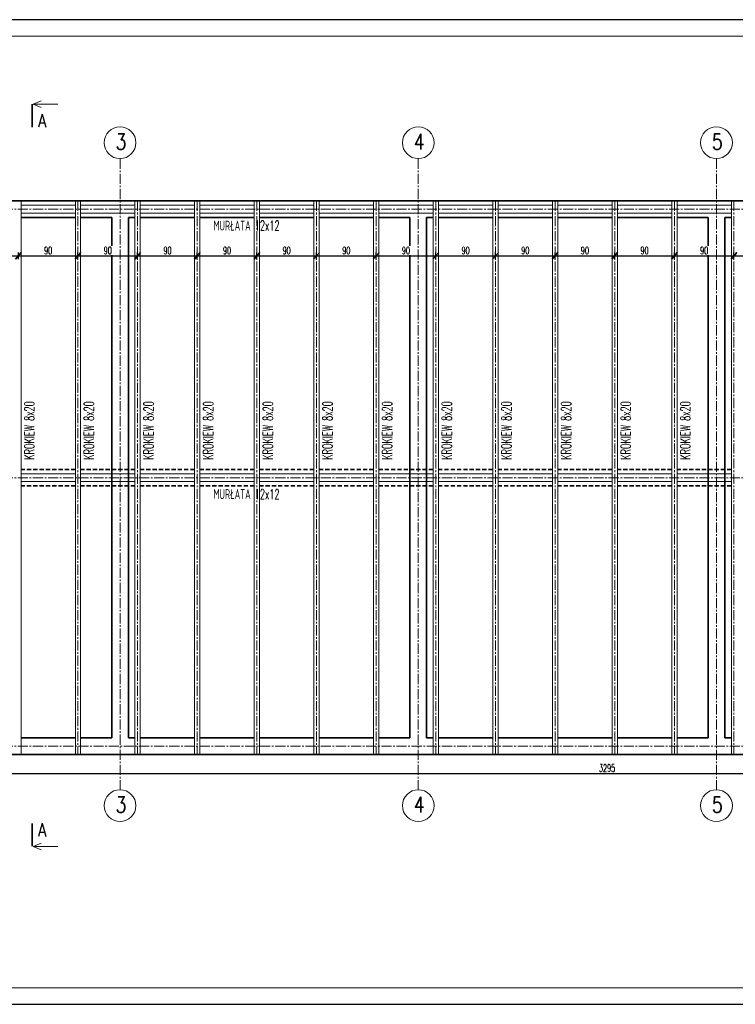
# Model space of a CAD drawing. Header units: centimetres. Extents: x 125945 to 146944, y 20629 to 31773.
# Tile 72 of 80: x 141205 to 142285, y 30288 to 31773. Entities that reach past the tile are written whole.
import ezdxf

# ---------------------------------------------------------------- set-up
doc = ezdxf.new("R2010")
doc.units = ezdxf.units.CM
doc.linetypes.add('CENTER2', pattern=[28.575, 19.05, -3.175, 3.175, -3.175])
doc.linetypes.add('HIDDEN', pattern=[9.525, 6.35, -3.175])
for name, color, linetype, lineweight in [('e-cad_cienkie', 88, 'Continuous', 15), ('e-cad_opisy', 7, 'Continuous', 15), ('e-cad_osie', 172, 'CENTER2', 9), ('e-cad_wymiary', 66, 'Continuous', 15), ('K- OPISY', 40, 'Continuous', 15), ('K-BELKI ŻELBETOWE', 160, 'HIDDEN', 35), ('K-DREWNO', 36, 'Continuous', 20), ('K-ŚCIANY KONSTRUKCYJNE', 16, 'Continuous', 35)]:
    doc.layers.add(name, color=color, linetype=linetype, lineweight=lineweight)
doc.styles.add('e-cad_1', font='simplex.shx', dxfattribs={"width": 0.6})
doc.styles.add('e-cad_2', font='simplex.shx', dxfattribs={"width": 0.8})
doc.styles.add('simpl', font='simplex.shx', dxfattribs={"width": 0.6})
doc.dimstyles.new('e-cad_1_50_[cm]', dxfattribs={"dimscale": 5, "dimtxt": 2.25, "dimasz": 1.75, "dimexe": 1, "dimexo": 0, "dimgap": 0.5, "dimtad": 1, "dimdec": 1, "dimrnd": 0.5, "dimdsep": 46, "dimtxsty": 'simpl', "dimblk": 'OBLIQUE', "dimcen": 0, "dimdle": 1, "dimclrd": 256, "dimclre": 256, "dimclrt": 256, "dimadec": 0, "dimazin": 0, "dimtfac": 1, "dimtdec": 1, "dimtix": 1, "dimtmove": 2, "dimatfit": 3, "dimldrblk": 'OBLIQUE', "dimfxl": 1, "dimfxlon": 1, "dimtfill": 1, "dimarcsym": 0})

# ---------------------------------------------------------------- blocks, each defined once
blk = doc.blocks.new('_Oblique')
at = {"color": 0, "linetype": 'ByBlock', "lineweight": -2}
blk.add_line((0.5, 0.6), (-0.5, -0.6), dxfattribs=at)
blk = doc.blocks.new('*D3860')
at = {"layer": 'Defpoints', "color": 0}
for p in [(141203.4, 31416.6), (141113.4, 31341.2), (141203.4, 31301.3)]:
    blk.add_point(p, dxfattribs=at)
at = {"layer": 'e-cad_wymiary', "lineweight": -2, "ltscale": 2}
for p, q in [((141108.4, 31416.6), (141208.4, 31416.6)), ((141113.4, 31411.6), (141113.4, 31421.6)), ((141203.4, 31411.6), (141203.4, 31421.6))]:
    blk.add_line(p, q, dxfattribs=at)
at = {"layer": 'e-cad_wymiary', "lineweight": -2, "xscale": 8.75, "yscale": 8.75, "zscale": 8.75, "rotation": 180}
blk.add_blockref('_Oblique', (141113.4, 31416.6), dxfattribs=at)
at = {"layer": 'e-cad_wymiary', "lineweight": -2, "xscale": 8.75, "yscale": 8.75, "zscale": 8.75}
blk.add_blockref('_Oblique', (141203.4, 31416.6), dxfattribs=at)
at = {"layer": 'e-cad_wymiary', "ltscale": 2, "insert": (141158.4, 31424.7), "char_height": 11.25, "attachment_point": 5, "style": 'simpl', "bg_fill": 3, "box_fill_scale": 1.1, "bg_fill_color": 256, "bg_fill_true_color": 13158600, "bg_fill_transparency": 0}
blk.add_mtext('90', dxfattribs=at)
blk = doc.blocks.new('*D3861')
at = {"layer": 'Defpoints', "color": 0}
for p in [(141293.4, 31416.6), (141203.4, 31301.3), (141293.4, 31301.3)]:
    blk.add_point(p, dxfattribs=at)
at = {"layer": 'e-cad_wymiary', "lineweight": -2, "ltscale": 2}
for p, q in [((141198.4, 31416.6), (141298.4, 31416.6)), ((141203.4, 31411.6), (141203.4, 31421.6)), ((141293.4, 31411.6), (141293.4, 31421.6))]:
    blk.add_line(p, q, dxfattribs=at)
at = {"layer": 'e-cad_wymiary', "lineweight": -2, "xscale": 8.75, "yscale": 8.75, "zscale": 8.75, "rotation": 180}
blk.add_blockref('_Oblique', (141203.4, 31416.6), dxfattribs=at)
at = {"layer": 'e-cad_wymiary', "lineweight": -2, "xscale": 8.75, "yscale": 8.75, "zscale": 8.75}
blk.add_blockref('_Oblique', (141293.4, 31416.6), dxfattribs=at)
at = {"layer": 'e-cad_wymiary', "ltscale": 2, "insert": (141248.4, 31424.7), "char_height": 11.25, "attachment_point": 5, "style": 'simpl', "bg_fill": 3, "box_fill_scale": 1.1, "bg_fill_color": 256, "bg_fill_true_color": 13158600, "bg_fill_transparency": 0}
blk.add_mtext('90', dxfattribs=at)
blk = doc.blocks.new('*D3862')
at = {"layer": 'Defpoints', "color": 0}
for p in [(141383.4, 31416.6), (141383.4, 31337.5), (141293.4, 31301.3)]:
    blk.add_point(p, dxfattribs=at)
at = {"layer": 'e-cad_wymiary', "lineweight": -2, "ltscale": 2}
for p, q in [((141288.4, 31416.6), (141388.4, 31416.6)), ((141293.4, 31411.6), (141293.4, 31421.6)), ((141383.4, 31411.6), (141383.4, 31421.6))]:
    blk.add_line(p, q, dxfattribs=at)
at = {"layer": 'e-cad_wymiary', "lineweight": -2, "xscale": 8.75, "yscale": 8.75, "zscale": 8.75, "rotation": 180}
blk.add_blockref('_Oblique', (141293.4, 31416.6), dxfattribs=at)
at = {"layer": 'e-cad_wymiary', "lineweight": -2, "xscale": 8.75, "yscale": 8.75, "zscale": 8.75}
blk.add_blockref('_Oblique', (141383.4, 31416.6), dxfattribs=at)
at = {"layer": 'e-cad_wymiary', "ltscale": 2, "insert": (141338.4, 31424.7), "char_height": 11.25, "attachment_point": 5, "style": 'simpl', "bg_fill": 3, "box_fill_scale": 1.1, "bg_fill_color": 256, "bg_fill_true_color": 13158600, "bg_fill_transparency": 0}
blk.add_mtext('90', dxfattribs=at)
blk = doc.blocks.new('*D3863')
at = {"layer": 'Defpoints', "color": 0}
for p in [(141473.4, 31416.6), (141383.4, 31337.5), (141473.4, 31337.5)]:
    blk.add_point(p, dxfattribs=at)
at = {"layer": 'e-cad_wymiary', "lineweight": -2, "ltscale": 2}
for p, q in [((141378.4, 31416.6), (141478.4, 31416.6)), ((141383.4, 31411.6), (141383.4, 31421.6)), ((141473.4, 31411.6), (141473.4, 31421.6))]:
    blk.add_line(p, q, dxfattribs=at)
at = {"layer": 'e-cad_wymiary', "lineweight": -2, "xscale": 8.75, "yscale": 8.75, "zscale": 8.75, "rotation": 180}
blk.add_blockref('_Oblique', (141383.4, 31416.6), dxfattribs=at)
at = {"layer": 'e-cad_wymiary', "lineweight": -2, "xscale": 8.75, "yscale": 8.75, "zscale": 8.75}
blk.add_blockref('_Oblique', (141473.4, 31416.6), dxfattribs=at)
at = {"layer": 'e-cad_wymiary', "ltscale": 2, "insert": (141428.4, 31424.7), "char_height": 11.25, "attachment_point": 5, "style": 'simpl', "bg_fill": 3, "box_fill_scale": 1.1, "bg_fill_color": 256, "bg_fill_true_color": 13158600, "bg_fill_transparency": 0}
blk.add_mtext('90', dxfattribs=at)
blk = doc.blocks.new('*D3864')
at = {"layer": 'Defpoints', "color": 0}
for p in [(141563.4, 31416.6), (141473.4, 31337.5), (141563.4, 31337.5)]:
    blk.add_point(p, dxfattribs=at)
at = {"layer": 'e-cad_wymiary', "lineweight": -2, "ltscale": 2}
for p, q in [((141468.4, 31416.6), (141568.4, 31416.6)), ((141473.4, 31411.6), (141473.4, 31421.6)), ((141563.4, 31411.6), (141563.4, 31421.6))]:
    blk.add_line(p, q, dxfattribs=at)
at = {"layer": 'e-cad_wymiary', "lineweight": -2, "xscale": 8.75, "yscale": 8.75, "zscale": 8.75, "rotation": 180}
blk.add_blockref('_Oblique', (141473.4, 31416.6), dxfattribs=at)
at = {"layer": 'e-cad_wymiary', "lineweight": -2, "xscale": 8.75, "yscale": 8.75, "zscale": 8.75}
blk.add_blockref('_Oblique', (141563.4, 31416.6), dxfattribs=at)
at = {"layer": 'e-cad_wymiary', "ltscale": 2, "insert": (141518.4, 31424.7), "char_height": 11.25, "attachment_point": 5, "style": 'simpl', "bg_fill": 3, "box_fill_scale": 1.1, "bg_fill_color": 256, "bg_fill_true_color": 13158600, "bg_fill_transparency": 0}
blk.add_mtext('90', dxfattribs=at)
blk = doc.blocks.new('*D3865')
at = {"layer": 'Defpoints', "color": 0}
for p in [(141653.4, 31416.6), (141563.4, 31337.5), (141653.4, 31337.5)]:
    blk.add_point(p, dxfattribs=at)
at = {"layer": 'e-cad_wymiary', "lineweight": -2, "ltscale": 2}
for p, q in [((141558.4, 31416.6), (141658.4, 31416.6)), ((141563.4, 31411.6), (141563.4, 31421.6)), ((141653.4, 31411.6), (141653.4, 31421.6))]:
    blk.add_line(p, q, dxfattribs=at)
at = {"layer": 'e-cad_wymiary', "lineweight": -2, "xscale": 8.75, "yscale": 8.75, "zscale": 8.75, "rotation": 180}
blk.add_blockref('_Oblique', (141563.4, 31416.6), dxfattribs=at)
at = {"layer": 'e-cad_wymiary', "lineweight": -2, "xscale": 8.75, "yscale": 8.75, "zscale": 8.75}
blk.add_blockref('_Oblique', (141653.4, 31416.6), dxfattribs=at)
at = {"layer": 'e-cad_wymiary', "ltscale": 2, "insert": (141608.4, 31424.7), "char_height": 11.25, "attachment_point": 5, "style": 'simpl', "bg_fill": 3, "box_fill_scale": 1.1, "bg_fill_color": 256, "bg_fill_true_color": 13158600, "bg_fill_transparency": 0}
blk.add_mtext('90', dxfattribs=at)
blk = doc.blocks.new('*D3866')
at = {"layer": 'Defpoints', "color": 0}
for p in [(141743.4, 31416.6), (141653.4, 31337.5), (141743.4, 31337.5)]:
    blk.add_point(p, dxfattribs=at)
at = {"layer": 'e-cad_wymiary', "lineweight": -2, "ltscale": 2}
for p, q in [((141648.4, 31416.6), (141748.4, 31416.6)), ((141653.4, 31411.6), (141653.4, 31421.6)), ((141743.4, 31411.6), (141743.4, 31421.6))]:
    blk.add_line(p, q, dxfattribs=at)
at = {"layer": 'e-cad_wymiary', "lineweight": -2, "xscale": 8.75, "yscale": 8.75, "zscale": 8.75, "rotation": 180}
blk.add_blockref('_Oblique', (141653.4, 31416.6), dxfattribs=at)
at = {"layer": 'e-cad_wymiary', "lineweight": -2, "xscale": 8.75, "yscale": 8.75, "zscale": 8.75}
blk.add_blockref('_Oblique', (141743.4, 31416.6), dxfattribs=at)
at = {"layer": 'e-cad_wymiary', "ltscale": 2, "insert": (141698.4, 31424.7), "char_height": 11.25, "attachment_point": 5, "style": 'simpl', "bg_fill": 3, "box_fill_scale": 1.1, "bg_fill_color": 256, "bg_fill_true_color": 13158600, "bg_fill_transparency": 0}
blk.add_mtext('90', dxfattribs=at)
blk = doc.blocks.new('*D3867')
at = {"layer": 'Defpoints', "color": 0}
for p in [(141833.4, 31416.6), (141743.4, 31337.5), (141833.4, 31337.5)]:
    blk.add_point(p, dxfattribs=at)
at = {"layer": 'e-cad_wymiary', "lineweight": -2, "ltscale": 2}
for p, q in [((141738.4, 31416.6), (141838.4, 31416.6)), ((141743.4, 31411.6), (141743.4, 31421.6)), ((141833.4, 31411.6), (141833.4, 31421.6))]:
    blk.add_line(p, q, dxfattribs=at)
at = {"layer": 'e-cad_wymiary', "lineweight": -2, "xscale": 8.75, "yscale": 8.75, "zscale": 8.75, "rotation": 180}
blk.add_blockref('_Oblique', (141743.4, 31416.6), dxfattribs=at)
at = {"layer": 'e-cad_wymiary', "lineweight": -2, "xscale": 8.75, "yscale": 8.75, "zscale": 8.75}
blk.add_blockref('_Oblique', (141833.4, 31416.6), dxfattribs=at)
at = {"layer": 'e-cad_wymiary', "ltscale": 2, "insert": (141788.4, 31424.7), "char_height": 11.25, "attachment_point": 5, "style": 'simpl', "bg_fill": 3, "box_fill_scale": 1.1, "bg_fill_color": 256, "bg_fill_true_color": 13158600, "bg_fill_transparency": 0}
blk.add_mtext('90', dxfattribs=at)
blk = doc.blocks.new('*D3868')
at = {"layer": 'Defpoints', "color": 0}
for p in [(141923.4, 31416.6), (141833.4, 31337.5), (141923.4, 31330.1)]:
    blk.add_point(p, dxfattribs=at)
at = {"layer": 'e-cad_wymiary', "lineweight": -2, "ltscale": 2}
for p, q in [((141828.4, 31416.6), (141928.4, 31416.6)), ((141833.4, 31411.6), (141833.4, 31421.6)), ((141923.4, 31411.6), (141923.4, 31421.6))]:
    blk.add_line(p, q, dxfattribs=at)
at = {"layer": 'e-cad_wymiary', "lineweight": -2, "xscale": 8.75, "yscale": 8.75, "zscale": 8.75, "rotation": 180}
blk.add_blockref('_Oblique', (141833.4, 31416.6), dxfattribs=at)
at = {"layer": 'e-cad_wymiary', "lineweight": -2, "xscale": 8.75, "yscale": 8.75, "zscale": 8.75}
blk.add_blockref('_Oblique', (141923.4, 31416.6), dxfattribs=at)
at = {"layer": 'e-cad_wymiary', "ltscale": 2, "insert": (141878.4, 31424.7), "char_height": 11.25, "attachment_point": 5, "style": 'simpl', "bg_fill": 3, "box_fill_scale": 1.1, "bg_fill_color": 256, "bg_fill_true_color": 13158600, "bg_fill_transparency": 0}
blk.add_mtext('90', dxfattribs=at)
blk = doc.blocks.new('*D3869')
at = {"layer": 'Defpoints', "color": 0}
for p in [(142013.4, 31416.6), (141923.4, 31330.1), (142013.4, 31321.3)]:
    blk.add_point(p, dxfattribs=at)
at = {"layer": 'e-cad_wymiary', "lineweight": -2, "ltscale": 2}
for p, q in [((141918.4, 31416.6), (142018.4, 31416.6)), ((141923.4, 31411.6), (141923.4, 31421.6)), ((142013.4, 31411.6), (142013.4, 31421.6))]:
    blk.add_line(p, q, dxfattribs=at)
at = {"layer": 'e-cad_wymiary', "lineweight": -2, "xscale": 8.75, "yscale": 8.75, "zscale": 8.75, "rotation": 180}
blk.add_blockref('_Oblique', (141923.4, 31416.6), dxfattribs=at)
at = {"layer": 'e-cad_wymiary', "lineweight": -2, "xscale": 8.75, "yscale": 8.75, "zscale": 8.75}
blk.add_blockref('_Oblique', (142013.4, 31416.6), dxfattribs=at)
at = {"layer": 'e-cad_wymiary', "ltscale": 2, "insert": (141968.4, 31424.7), "char_height": 11.25, "attachment_point": 5, "style": 'simpl', "bg_fill": 3, "box_fill_scale": 1.1, "bg_fill_color": 256, "bg_fill_true_color": 13158600, "bg_fill_transparency": 0}
blk.add_mtext('90', dxfattribs=at)
blk = doc.blocks.new('*D3870')
at = {"layer": 'Defpoints', "color": 0}
for p in [(142103.4, 31416.6), (142013.4, 31321.3), (142103.4, 31282.8)]:
    blk.add_point(p, dxfattribs=at)
at = {"layer": 'e-cad_wymiary', "lineweight": -2, "ltscale": 2}
for p, q in [((142008.4, 31416.6), (142108.4, 31416.6)), ((142013.4, 31411.6), (142013.4, 31421.6)), ((142103.4, 31411.6), (142103.4, 31421.6))]:
    blk.add_line(p, q, dxfattribs=at)
at = {"layer": 'e-cad_wymiary', "lineweight": -2, "xscale": 8.75, "yscale": 8.75, "zscale": 8.75, "rotation": 180}
blk.add_blockref('_Oblique', (142013.4, 31416.6), dxfattribs=at)
at = {"layer": 'e-cad_wymiary', "lineweight": -2, "xscale": 8.75, "yscale": 8.75, "zscale": 8.75}
blk.add_blockref('_Oblique', (142103.4, 31416.6), dxfattribs=at)
at = {"layer": 'e-cad_wymiary', "ltscale": 2, "insert": (142058.4, 31424.7), "char_height": 11.25, "attachment_point": 5, "style": 'simpl', "bg_fill": 3, "box_fill_scale": 1.1, "bg_fill_color": 256, "bg_fill_true_color": 13158600, "bg_fill_transparency": 0}
blk.add_mtext('90', dxfattribs=at)
blk = doc.blocks.new('*D3871')
at = {"layer": 'Defpoints', "color": 0}
for p in [(142193.4, 31416.6), (142103.4, 31282.8), (142193.4, 31282.8)]:
    blk.add_point(p, dxfattribs=at)
at = {"layer": 'e-cad_wymiary', "lineweight": -2, "ltscale": 2}
for p, q in [((142098.4, 31416.6), (142198.4, 31416.6)), ((142103.4, 31411.6), (142103.4, 31421.6)), ((142193.4, 31411.6), (142193.4, 31421.6))]:
    blk.add_line(p, q, dxfattribs=at)
at = {"layer": 'e-cad_wymiary', "lineweight": -2, "xscale": 8.75, "yscale": 8.75, "zscale": 8.75, "rotation": 180}
blk.add_blockref('_Oblique', (142103.4, 31416.6), dxfattribs=at)
at = {"layer": 'e-cad_wymiary', "lineweight": -2, "xscale": 8.75, "yscale": 8.75, "zscale": 8.75}
blk.add_blockref('_Oblique', (142193.4, 31416.6), dxfattribs=at)
at = {"layer": 'e-cad_wymiary', "ltscale": 2, "insert": (142148.4, 31424.7), "char_height": 11.25, "attachment_point": 5, "style": 'simpl', "bg_fill": 3, "box_fill_scale": 1.1, "bg_fill_color": 256, "bg_fill_true_color": 13158600, "bg_fill_transparency": 0}
blk.add_mtext('90', dxfattribs=at)
blk = doc.blocks.new('*D3872')
at = {"layer": 'Defpoints', "color": 0}
for p in [(142283.4, 31416.6), (142193.4, 31282.8), (142283.4, 31282.8)]:
    blk.add_point(p, dxfattribs=at)
at = {"layer": 'e-cad_wymiary', "lineweight": -2, "ltscale": 2}
for p, q in [((142188.4, 31416.6), (142288.4, 31416.6)), ((142193.4, 31411.6), (142193.4, 31421.6)), ((142283.4, 31411.6), (142283.4, 31421.6))]:
    blk.add_line(p, q, dxfattribs=at)
at = {"layer": 'e-cad_wymiary', "lineweight": -2, "xscale": 8.75, "yscale": 8.75, "zscale": 8.75, "rotation": 180}
blk.add_blockref('_Oblique', (142193.4, 31416.6), dxfattribs=at)
at = {"layer": 'e-cad_wymiary', "lineweight": -2, "xscale": 8.75, "yscale": 8.75, "zscale": 8.75}
blk.add_blockref('_Oblique', (142283.4, 31416.6), dxfattribs=at)
at = {"layer": 'e-cad_wymiary', "ltscale": 2, "insert": (142238.4, 31424.7), "char_height": 11.25, "attachment_point": 5, "style": 'simpl', "bg_fill": 3, "box_fill_scale": 1.1, "bg_fill_color": 256, "bg_fill_true_color": 13158600, "bg_fill_transparency": 0}
blk.add_mtext('90', dxfattribs=at)
blk = doc.blocks.new('*D3873')
at = {"layer": 'Defpoints', "color": 0}
for p in [(142373.4, 31416.6), (142283.4, 31282.8), (142373.4, 31274.6)]:
    blk.add_point(p, dxfattribs=at)
at = {"layer": 'e-cad_wymiary', "lineweight": -2, "ltscale": 2}
for p, q in [((142278.4, 31416.6), (142378.4, 31416.6)), ((142283.4, 31411.6), (142283.4, 31421.6)), ((142373.4, 31411.6), (142373.4, 31421.6))]:
    blk.add_line(p, q, dxfattribs=at)
at = {"layer": 'e-cad_wymiary', "lineweight": -2, "xscale": 8.75, "yscale": 8.75, "zscale": 8.75, "rotation": 180}
blk.add_blockref('_Oblique', (142283.4, 31416.6), dxfattribs=at)
at = {"layer": 'e-cad_wymiary', "lineweight": -2, "xscale": 8.75, "yscale": 8.75, "zscale": 8.75}
blk.add_blockref('_Oblique', (142373.4, 31416.6), dxfattribs=at)
at = {"layer": 'e-cad_wymiary', "ltscale": 2, "insert": (142328.4, 31424.7), "char_height": 11.25, "attachment_point": 5, "style": 'simpl', "bg_fill": 3, "box_fill_scale": 1.1, "bg_fill_color": 256, "bg_fill_true_color": 13158600, "bg_fill_transparency": 0}
blk.add_mtext('90', dxfattribs=at)
blk = doc.blocks.new('*D3897')
at = {"layer": 'Defpoints', "color": 0}
for p in [(140444.4, 30664.5), (143739.4, 30664.5), (143739.4, 30635.9)]:
    blk.add_point(p, dxfattribs=at)
at = {"layer": 'e-cad_wymiary', "lineweight": -2, "ltscale": 2}
for p, q in [((140439.4, 30635.9), (143744.4, 30635.9)), ((140444.4, 30640.9), (140444.4, 30630.9)), ((143739.4, 30640.9), (143739.4, 30630.9))]:
    blk.add_line(p, q, dxfattribs=at)
at = {"layer": 'e-cad_wymiary', "lineweight": -2, "xscale": 8.75, "yscale": 8.75, "zscale": 8.75, "rotation": 180}
blk.add_blockref('_Oblique', (140444.4, 30635.9), dxfattribs=at)
at = {"layer": 'e-cad_wymiary', "lineweight": -2, "xscale": 8.75, "yscale": 8.75, "zscale": 8.75}
blk.add_blockref('_Oblique', (143739.4, 30635.9), dxfattribs=at)
at = {"layer": 'e-cad_wymiary', "ltscale": 2, "insert": (142091.9, 30644.1), "char_height": 11.25, "attachment_point": 5, "style": 'simpl', "bg_fill": 3, "box_fill_scale": 1.1, "bg_fill_color": 256, "bg_fill_true_color": 13158600, "bg_fill_transparency": 0}
blk.add_mtext('3295', dxfattribs=at)
blk = doc.blocks.new('e-cad_przekroj_1_1_P')
at = {"const_width": 0.5}
blk.add_lwpolyline([(0, 0), (0, 7)], dxfattribs=at)
for points in [[(0.25, 7), (2.75, 8)], [(0.25, 7), (7.75, 7)], [(0.25, 7), (2.75, 6)]]:
    blk.add_lwpolyline(points)
at = {"style": 'e-cad_1', "width": 0.8}
blk.add_attdef('SYMBOL', (1.75, 0), '', height=4, dxfattribs=at)
blk = doc.blocks.new('e-cad_przekroj_1_2_P')
at = {"const_width": 0.5}
blk.add_lwpolyline([(0, 0), (0, -7)], dxfattribs=at)
for points in [[(0.25, -7), (2.75, -6)], [(0.25, -7), (7.75, -7)], [(0.25, -7), (2.75, -8)]]:
    blk.add_lwpolyline(points)
at = {"style": 'e-cad_1', "width": 0.8}
blk.add_attdef('SYMBOL', (1.75, -4), '', height=4, dxfattribs=at)

msp = doc.modelspace()

# ---------------------------------------------------------------- linework, layer by layer
at = {"layer": 'Defpoints'}
msp.add_lwpolyline([(140133.77, 30287.77), (144533.77, 30287.77), (144533.77, 31772.77), (140133.77, 31772.77)], close=True, dxfattribs=at)
at = {"layer": 'e-cad_cienkie'}
msp.add_lwpolyline([(140283.77, 30312.77), (144508.77, 30312.77), (144508.77, 31747.77), (140283.77, 31747.77)], close=True, dxfattribs=at)
at = {"layer": 'e-cad_opisy'}
for centre in [(141356.9, 31587.27), (141806.9, 31587.27), (142256.9, 31587.27), (141356.9, 30587.37), (141806.9, 30587.37), (142256.9, 30587.37)]:
    msp.add_circle(centre, 24, dxfattribs=at)
at = {"layer": 'e-cad_osie', "ltscale": 0.8}
for p, q in [((141356.9, 31563.27), (141356.9, 30611.37)), ((141806.9, 31563.27), (141806.9, 30611.37)), ((142256.9, 31563.27), (142256.9, 30611.37)), ((141293.4, 31499.52), (141293.4, 30664.52)), ((141383.4, 31499.52), (141383.4, 30664.52)), ((141473.4, 31499.52), (141473.4, 30664.52)), ((141563.4, 31499.52), (141563.4, 30664.52)), ((141653.4, 31499.52), (141653.4, 30664.52)), ((141743.4, 31499.52), (141743.4, 30664.52)), ((141833.4, 31499.52), (141833.4, 30664.52)), ((141923.4, 31499.52), (141923.4, 30664.52)), ((142013.4, 31499.52), (142013.4, 30664.52)), ((142103.4, 31499.52), (142103.4, 30664.52)), ((142193.4, 31499.52), (142193.4, 30664.52)), ((142283.4, 31499.52), (142283.4, 30664.52)), ((140379.62, 31487.02), (143800.44, 31487.02)), ((140379.62, 31082.02), (143800.44, 31082.02)), ((140379.62, 30677.02), (143800.44, 30677.02))]:
    msp.add_line(p, q, dxfattribs=at)
at = {"layer": 'K-BELKI ŻELBETOWE'}
for points in [[(141289.4, 31094.52), (141207.4, 31094.52)], [(141379.4, 31094.52), (141297.4, 31094.52)], [(141469.4, 31094.52), (141387.4, 31094.52)], [(141559.4, 31094.52), (141477.4, 31094.52)], [(141649.4, 31094.52), (141567.4, 31094.52)], [(141739.4, 31094.52), (141657.4, 31094.52)], [(141829.4, 31094.52), (141747.4, 31094.52)], [(141919.4, 31094.52), (141837.4, 31094.52)], [(142009.4, 31094.52), (141927.4, 31094.52)], [(142099.4, 31094.52), (142017.4, 31094.52)], [(142189.4, 31094.52), (142107.4, 31094.52)], [(142279.4, 31094.52), (142197.4, 31094.52)], [(141289.4, 31069.52), (141207.4, 31069.52)], [(141379.4, 31069.52), (141297.4, 31069.52)], [(141469.4, 31069.52), (141387.4, 31069.52)], [(141559.4, 31069.52), (141477.4, 31069.52)], [(141649.4, 31069.52), (141567.4, 31069.52)], [(141739.4, 31069.52), (141657.4, 31069.52)], [(141829.4, 31069.52), (141747.4, 31069.52)], [(141919.4, 31069.52), (141837.4, 31069.52)], [(142009.4, 31069.52), (141927.4, 31069.52)], [(142099.4, 31069.52), (142017.4, 31069.52)], [(142189.4, 31069.52), (142107.4, 31069.52)], [(142279.4, 31069.52), (142197.4, 31069.52)]]:
    msp.add_lwpolyline(points, dxfattribs=at)
at = {"layer": 'K-DREWNO', "ltscale": 0.8}
for p, q in [((141207.4, 31499.52), (141207.4, 30664.52)), ((141289.4, 31499.52), (141289.4, 30664.52)), ((141297.4, 31499.52), (141297.4, 30664.52)), ((141379.4, 31499.52), (141379.4, 30664.52)), ((141387.4, 31499.52), (141387.4, 30664.52)), ((141469.4, 31499.52), (141469.4, 30664.52)), ((141477.4, 31499.52), (141477.4, 30664.52)), ((141559.4, 31499.52), (141559.4, 30664.52)), ((141567.4, 31499.52), (141567.4, 30664.52)), ((141649.4, 31499.52), (141649.4, 30664.52)), ((141657.4, 31499.52), (141657.4, 30664.52)), ((141739.4, 31499.52), (141739.4, 30664.52)), ((141747.4, 31499.52), (141747.4, 30664.52)), ((141829.4, 31499.52), (141829.4, 30664.52)), ((141837.4, 31499.52), (141837.4, 30664.52)), ((141919.4, 31499.52), (141919.4, 30664.52)), ((141927.4, 31499.52), (141927.4, 30664.52)), ((142009.4, 31499.52), (142009.4, 30664.52)), ((142017.4, 31499.52), (142017.4, 30664.52)), ((142099.4, 31499.52), (142099.4, 30664.52)), ((142107.4, 31499.52), (142107.4, 30664.52)), ((142189.4, 31499.52), (142189.4, 30664.52)), ((142197.4, 31499.52), (142197.4, 30664.52)), ((142279.4, 31499.52), (142279.4, 30664.52)), ((141207.4, 31493.02), (141289.4, 31493.02)), ((141297.4, 31493.02), (141379.4, 31493.02)), ((141387.4, 31493.02), (141469.4, 31493.02)), ((141477.4, 31493.02), (141559.4, 31493.02)), ((141567.4, 31493.02), (141649.4, 31493.02)), ((141657.4, 31493.02), (141739.4, 31493.02)), ((141747.4, 31493.02), (141829.4, 31493.02)), ((141837.4, 31493.02), (141919.4, 31493.02)), ((141927.4, 31493.02), (142009.4, 31493.02)), ((142017.4, 31493.02), (142099.4, 31493.02)), ((142107.4, 31493.02), (142189.4, 31493.02)), ((142197.4, 31493.02), (142279.4, 31493.02)), ((141207.4, 31481.02), (141289.4, 31481.02)), ((141297.4, 31481.02), (141379.4, 31481.02)), ((141387.4, 31481.02), (141469.4, 31481.02)), ((141477.4, 31481.02), (141559.4, 31481.02)), ((141567.4, 31481.02), (141649.4, 31481.02)), ((141657.4, 31481.02), (141739.4, 31481.02)), ((141747.4, 31481.02), (141829.4, 31481.02)), ((141837.4, 31481.02), (141919.4, 31481.02)), ((141927.4, 31481.02), (142009.4, 31481.02)), ((142017.4, 31481.02), (142099.4, 31481.02)), ((142107.4, 31481.02), (142189.4, 31481.02)), ((142197.4, 31481.02), (142279.4, 31481.02)), ((141207.4, 31088.02), (141289.4, 31088.02)), ((141297.4, 31088.02), (141379.4, 31088.02)), ((141387.4, 31088.02), (141469.4, 31088.02)), ((141477.4, 31088.02), (141559.4, 31088.02)), ((141567.4, 31088.02), (141649.4, 31088.02)), ((141657.4, 31088.02), (141739.4, 31088.02)), ((141747.4, 31088.02), (141829.4, 31088.02)), ((141837.4, 31088.02), (141919.4, 31088.02)), ((141927.4, 31088.02), (142009.4, 31088.02)), ((142017.4, 31088.02), (142099.4, 31088.02)), ((142107.4, 31088.02), (142189.4, 31088.02)), ((142197.4, 31088.02), (142279.4, 31088.02)), ((141207.4, 31076.02), (141289.4, 31076.02)), ((141297.4, 31076.02), (141379.4, 31076.02)), ((141387.4, 31076.02), (141469.4, 31076.02)), ((141477.4, 31076.02), (141559.4, 31076.02)), ((141567.4, 31076.02), (141649.4, 31076.02)), ((141657.4, 31076.02), (141739.4, 31076.02)), ((141747.4, 31076.02), (141829.4, 31076.02)), ((141837.4, 31076.02), (141919.4, 31076.02)), ((141927.4, 31076.02), (142009.4, 31076.02)), ((142017.4, 31076.02), (142099.4, 31076.02)), ((142107.4, 31076.02), (142189.4, 31076.02)), ((142197.4, 31076.02), (142279.4, 31076.02))]:
    msp.add_line(p, q, dxfattribs=at)
at = {"layer": 'K-ŚCIANY KONSTRUKCYJNE', "ltscale": 0.8}
for p, q in [((140444.4, 31499.52), (143169.4, 31499.52)), ((141207.4, 31474.52), (141289.4, 31474.52)), ((141297.4, 31474.52), (141344.4, 31474.52)), ((141344.4, 30689.52), (141344.4, 31474.52)), ((141369.4, 31474.52), (141369.4, 30689.52)), ((141369.4, 31474.52), (141379.4, 31474.52)), ((141387.4, 31474.52), (141469.4, 31474.52)), ((141477.4, 31474.52), (141559.4, 31474.52)), ((141567.4, 31474.52), (141649.4, 31474.52)), ((141657.4, 31474.52), (141739.4, 31474.52)), ((141747.4, 31474.52), (141794.4, 31474.52)), ((141794.4, 30689.52), (141794.4, 31474.52)), ((141819.4, 31474.52), (141819.4, 30689.52)), ((141829.4, 31474.52), (141819.4, 31474.52)), ((141919.4, 31474.52), (141837.4, 31474.52)), ((142009.4, 31474.52), (141927.4, 31474.52)), ((142099.4, 31474.52), (142017.4, 31474.52)), ((142189.4, 31474.52), (142107.4, 31474.52)), ((142244.4, 31474.52), (142197.4, 31474.52)), ((142244.4, 30689.52), (142244.4, 31474.52)), ((142269.4, 31474.52), (142269.4, 30689.52)), ((142279.4, 31474.52), (142269.4, 31474.52)), ((141207.4, 30689.52), (141289.4, 30689.52)), ((141297.4, 30689.52), (141344.4, 30689.52)), ((141369.4, 30689.52), (141379.4, 30689.52)), ((141387.4, 30689.52), (141469.4, 30689.52)), ((141477.4, 30689.52), (141559.4, 30689.52)), ((141567.4, 30689.52), (141649.4, 30689.52)), ((141657.4, 30689.52), (141739.4, 30689.52)), ((141747.4, 30689.52), (141794.4, 30689.52)), ((141819.4, 30689.52), (141829.4, 30689.52)), ((141837.4, 30689.52), (141851.9, 30689.52)), ((141851.9, 30689.52), (141919.4, 30689.52)), ((141927.4, 30689.52), (142009.4, 30689.52)), ((142017.4, 30689.52), (142099.4, 30689.52)), ((142107.4, 30689.52), (142189.4, 30689.52)), ((142197.4, 30689.52), (142211.9, 30689.52)), ((142211.9, 30689.52), (142244.4, 30689.52)), ((142269.4, 30689.52), (142279.4, 30689.52)), ((141851.9, 30664.52), (140444.4, 30664.52)), ((141851.9, 30664.52), (142211.9, 30664.52)), ((143169.4, 30664.52), (142211.9, 30664.52))]:
    msp.add_line(p, q, dxfattribs=at)

# ---------------------------------------------------------------- block references
at = {"layer": 'e-cad_opisy', "ltscale": 2, "xscale": 5, "yscale": 5, "zscale": 5}
for name, p in [('e-cad_przekroj_1_1_P', (141224.26, 31610.51)), ('e-cad_przekroj_1_2_P', (141224.26, 30560.8))]:
    msp.add_blockref(name, p, dxfattribs=at).add_auto_attribs({'SYMBOL': 'A'})

# ---------------------------------------------------------------- texts
at = {"layer": 'e-cad_opisy', "ltscale": 2, "style": 'e-cad_2', "width": 0.8}
for s, p in [('3', (141350.11, 31576.77)), ('4', (141800.11, 31576.77)), ('5', (142250.11, 31576.77)), ('3', (141350.11, 30576.87)), ('4', (141800.11, 30576.87)), ('5', (142250.11, 30576.87))]:
    msp.add_text(s, height=24, dxfattribs=at).set_placement(p)
at = {"layer": 'K- OPISY', "ltscale": 2, "char_height": 15, "width": 1220.6714, "attachment_point": 1, "line_spacing_factor": 0.921669, "style": 'e-cad_1'}
for insert in [(141497.9, 31469.77), (141497.9, 31064.77)]:
    msp.add_mtext('MURŁATA 12x12', dxfattribs=dict(at, insert=insert))
at = {"layer": 'K- OPISY', "ltscale": 2, "char_height": 15, "width": 1220.6714, "attachment_point": 1, "rotation": 90, "line_spacing_factor": 0.921669, "style": 'e-cad_1'}
for insert in [(141212.45, 31108.97), (141302.45, 31108.97), (141392.45, 31108.97), (141482.45, 31108.97), (141572.45, 31108.97), (141662.45, 31108.97), (141752.45, 31108.97), (141842.45, 31108.97), (141932.45, 31108.97), (142022.45, 31108.97), (142112.45, 31108.97), (142202.45, 31108.97)]:
    msp.add_mtext('KROKIEW 8x20', dxfattribs=dict(at, insert=insert))

# ---------------------------------------------------------------- next in the draw order: dimensions: what is measured, and where the dimension line sits
at = {"layer": 'e-cad_wymiary', "ltscale": 2}
for base, p1, p2, picture, middle in [((141203.4, 31416.59), (141113.4, 31341.24), (141203.4, 31301.27), '*D3860', (141158.4, 31424.72)), ((143739.4, 30635.93), (140444.4, 30664.52), (143739.4, 30664.52), '*D3897', (142091.9, 30644.06))]:
    dim = msp.add_linear_dim(base=base, p1=p1, p2=p2, dimstyle='e-cad_1_50_[cm]', dxfattribs=at)
    dim.commit()
    dim.dimension.update_dxf_attribs({"geometry": picture, "text_midpoint": middle})

# ---------------------------------------------------------------- next in the draw order: dimensions: what is measured, and where the dimension line sits
dim = msp.add_linear_dim(base=(141293.4, 31416.59), p1=(141203.4, 31301.27), p2=(141293.4, 31301.27), dimstyle='e-cad_1_50_[cm]', dxfattribs=at)
dim.commit()
dim.dimension.update_dxf_attribs({"geometry": '*D3861', "text_midpoint": (141248.4, 31424.72)})

# ---------------------------------------------------------------- next in the draw order: dimensions: what is measured, and where the dimension line sits
dim = msp.add_linear_dim(base=(141383.4, 31416.59), p1=(141293.4, 31301.27), p2=(141383.4, 31337.54), dimstyle='e-cad_1_50_[cm]', dxfattribs=at)
dim.commit()
dim.dimension.update_dxf_attribs({"geometry": '*D3862', "text_midpoint": (141338.4, 31424.72)})

# ---------------------------------------------------------------- next in the draw order: dimensions: what is measured, and where the dimension line sits
dim = msp.add_linear_dim(base=(141473.4, 31416.59), p1=(141383.4, 31337.54), p2=(141473.4, 31337.54), dimstyle='e-cad_1_50_[cm]', dxfattribs=at)
dim.commit()
dim.dimension.update_dxf_attribs({"geometry": '*D3863', "text_midpoint": (141428.4, 31424.72)})

# ---------------------------------------------------------------- next in the draw order: dimensions: what is measured, and where the dimension line sits
dim = msp.add_linear_dim(base=(141563.4, 31416.59), p1=(141473.4, 31337.54), p2=(141563.4, 31337.54), dimstyle='e-cad_1_50_[cm]', dxfattribs=at)
dim.commit()
dim.dimension.update_dxf_attribs({"geometry": '*D3864', "text_midpoint": (141518.4, 31424.72)})

# ---------------------------------------------------------------- next in the draw order: dimensions: what is measured, and where the dimension line sits
dim = msp.add_linear_dim(base=(141653.4, 31416.59), p1=(141563.4, 31337.54), p2=(141653.4, 31337.54), dimstyle='e-cad_1_50_[cm]', dxfattribs=at)
dim.commit()
dim.dimension.update_dxf_attribs({"geometry": '*D3865', "text_midpoint": (141608.4, 31424.72)})

# ---------------------------------------------------------------- next in the draw order: dimensions: what is measured, and where the dimension line sits
dim = msp.add_linear_dim(base=(141743.4, 31416.59), p1=(141653.4, 31337.54), p2=(141743.4, 31337.54), dimstyle='e-cad_1_50_[cm]', dxfattribs=at)
dim.commit()
dim.dimension.update_dxf_attribs({"geometry": '*D3866', "text_midpoint": (141698.4, 31424.72)})

# ---------------------------------------------------------------- next in the draw order: dimensions: what is measured, and where the dimension line sits
dim = msp.add_linear_dim(base=(141833.4, 31416.59), p1=(141743.4, 31337.54), p2=(141833.4, 31337.54), dimstyle='e-cad_1_50_[cm]', dxfattribs=at)
dim.commit()
dim.dimension.update_dxf_attribs({"geometry": '*D3867', "text_midpoint": (141788.4, 31424.72)})

# ---------------------------------------------------------------- next in the draw order: dimensions: what is measured, and where the dimension line sits
dim = msp.add_linear_dim(base=(141923.4, 31416.59), p1=(141833.4, 31337.54), p2=(141923.4, 31330.14), dimstyle='e-cad_1_50_[cm]', dxfattribs=at)
dim.commit()
dim.dimension.update_dxf_attribs({"geometry": '*D3868', "text_midpoint": (141878.4, 31424.72)})

# ---------------------------------------------------------------- next in the draw order: dimensions: what is measured, and where the dimension line sits
dim = msp.add_linear_dim(base=(142013.4, 31416.59), p1=(141923.4, 31330.14), p2=(142013.4, 31321.25), dimstyle='e-cad_1_50_[cm]', dxfattribs=at)
dim.commit()
dim.dimension.update_dxf_attribs({"geometry": '*D3869', "text_midpoint": (141968.4, 31424.72)})

# ---------------------------------------------------------------- next in the draw order: dimensions: what is measured, and where the dimension line sits
dim = msp.add_linear_dim(base=(142103.4, 31416.59), p1=(142013.4, 31321.25), p2=(142103.4, 31282.77), dimstyle='e-cad_1_50_[cm]', dxfattribs=at)
dim.commit()
dim.dimension.update_dxf_attribs({"geometry": '*D3870', "text_midpoint": (142058.4, 31424.72)})

# ---------------------------------------------------------------- next in the draw order: dimensions: what is measured, and where the dimension line sits
dim = msp.add_linear_dim(base=(142193.4, 31416.59), p1=(142103.4, 31282.77), p2=(142193.4, 31282.77), dimstyle='e-cad_1_50_[cm]', dxfattribs=at)
dim.commit()
dim.dimension.update_dxf_attribs({"geometry": '*D3871', "text_midpoint": (142148.4, 31424.72)})

# ---------------------------------------------------------------- next in the draw order: dimensions: what is measured, and where the dimension line sits
dim = msp.add_linear_dim(base=(142283.4, 31416.59), p1=(142193.4, 31282.77), p2=(142283.4, 31282.77), dimstyle='e-cad_1_50_[cm]', dxfattribs=at)
dim.commit()
dim.dimension.update_dxf_attribs({"geometry": '*D3872', "text_midpoint": (142238.4, 31424.72)})

# ---------------------------------------------------------------- next in the draw order: dimensions: what is measured, and where the dimension line sits
dim = msp.add_linear_dim(base=(142373.4, 31416.59), p1=(142283.4, 31282.77), p2=(142373.4, 31274.63), dimstyle='e-cad_1_50_[cm]', dxfattribs=at)
dim.commit()
dim.dimension.update_dxf_attribs({"geometry": '*D3873', "text_midpoint": (142328.4, 31424.72)})

doc.saveas('drawing.dxf')
